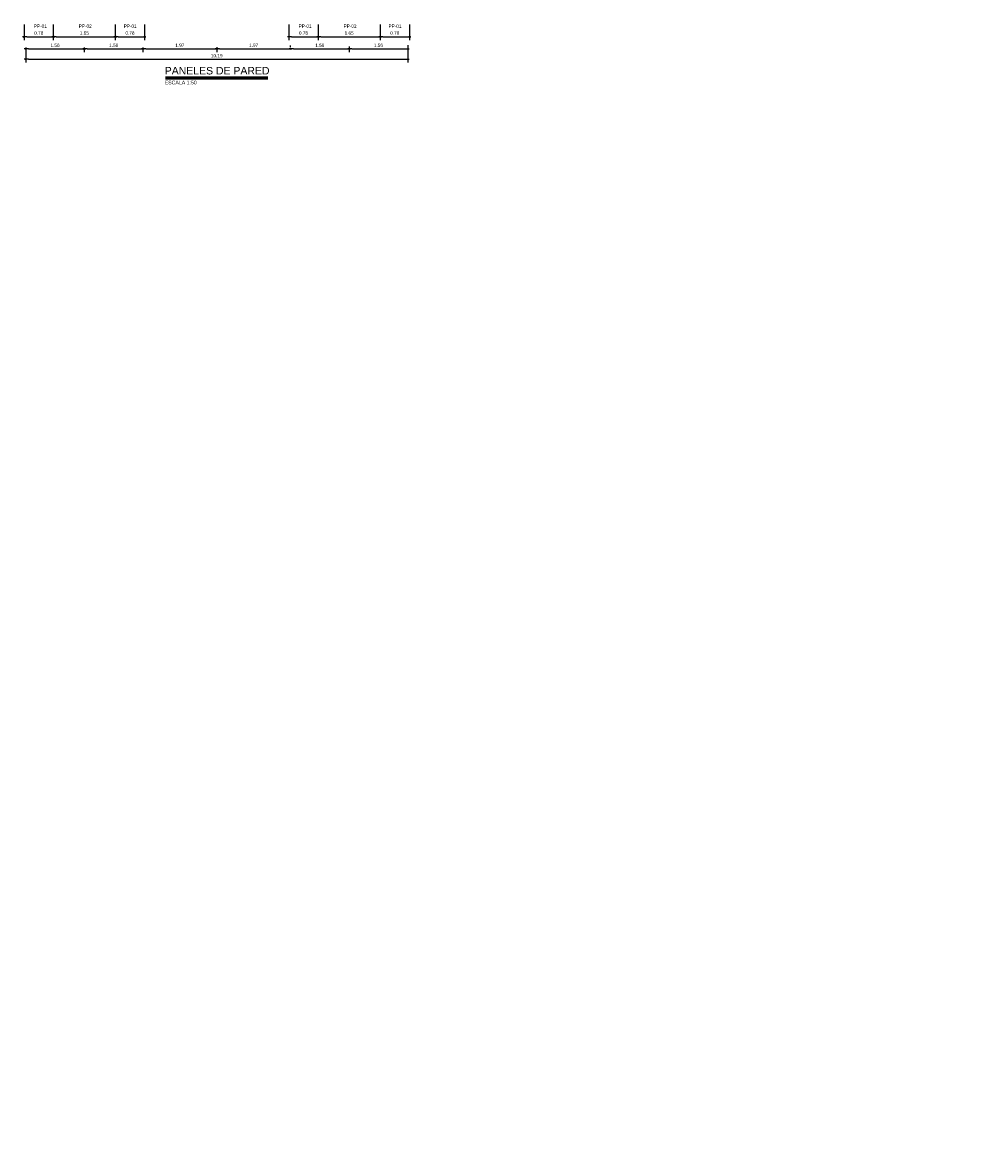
# Model space of a CAD drawing. Header units: millimetres. Extents: x 19443 to 19711, y 4351 to 4752.
# Tile 2 of 256: x 19444 to 19469, y 4486 to 4516. Entities that reach past the tile are written whole.
import ezdxf
from ezdxf.enums import TextEntityAlignment as Align

# ---------------------------------------------------------------- set-up
doc = ezdxf.new("R2010")
doc.units = ezdxf.units.MM
for name, color, linetype in [('0 @ 0.5', 7, 'Continuous'), ('cotas', 1, 'Continuous'), ('cotas @ 500', 1, 'Continuous'), ('TEXTO @ 0.5', 2, 'Continuous'), ('TEXTOS TITULOS @ 0.5', 3, 'Continuous')]:
    doc.layers.add(name, color=color, linetype=linetype)
doc.styles.add('century gothic', font='GOTHIC.TTF')
doc.styles.add('NOTAS', font='GOTHIC.TTF')
doc.styles.add('SMCtitulos', font='sanss___.ttf')
doc.dimstyles.new('ANOTATIVE 100 SMCONSTRUCCIONES', dxfattribs={"dimscale": 0, "dimtxt": 0.18, "dimasz": 0.15, "dimexe": 0.18, "dimexo": 0.09, "dimgap": 0.1, "dimtad": 1, "dimzin": 0, "dimdsep": 46, "dimtxsty": 'century gothic', "dimblk1": 'FLECHA1', "dimblk2": 'FLECHA1', "dimsah": 1, "dimcen": 0.18, "dimdle": 0.075, "dimclrd": 1, "dimclre": 1, "dimclrt": 2, "dimaunit": 1, "dimadec": 0, "dimazin": 0, "dimtfac": 0.75, "dimtix": 1, "dimtmove": 2, "dimatfit": 3, "dimfxl": 0.09, "dimtvp": 1.5, "dimtfill": 1, "dimtolj": 1, "dimtzin": 0, "dimarcsym": 0})

# ---------------------------------------------------------------- blocks, each defined once
blk = doc.blocks.new('FLECHA1')
at = {"color": 4}
blk.add_line((-0.24618, -0.24808), (0.24808, 0.25), dxfattribs=at)
at = {"color": 1}
blk.add_line((-1, 0), (0.49616, 0), dxfattribs=at)
blk = doc.blocks.new('*D497')
at = {"layer": 'cotas', "color": 1, "lineweight": -2, "transparency": 16777216}
for p, q in [((19614.326, 4625.845), (19614.326, 4700.845)), ((19570.984, 4550.845), (19524.326, 4550.845)), ((19614.326, 4548.43), (19614.326, 4550.845)), ((19570.534, 4548.43), (19524.326, 4548.43)), ((19614.326, 4473.43), (19614.326, 4398.43))]:
    blk.add_line(p, q, dxfattribs=at)
at = {"layer": 'Defpoints', "color": 0, "transparency": 16777216}
for p in [(19614.326, 4550.845), (19615.984, 4550.845), (19615.534, 4548.43)]:
    blk.add_point(p, dxfattribs=at)
at = {"layer": 'cotas', "color": 1, "lineweight": -2, "transparency": 16777216, "xscale": 75, "yscale": 75, "zscale": 75}
for p, rotation in [((19614.326, 4550.845), 270), ((19614.326, 4548.43), 90)]:
    blk.add_blockref('FLECHA1', p, dxfattribs=dict(at, rotation=rotation))
at = {"layer": 'cotas', "color": 2, "transparency": 16777216, "insert": (19517.338, 4549.637), "char_height": 90, "attachment_point": 5, "rotation": 90, "style": 'century gothic', "bg_fill": 3, "box_fill_scale": 1.1, "bg_fill_color": 256, "bg_fill_true_color": 13158600, "bg_fill_transparency": 0}
blk.add_mtext('\\A1;2.42', dxfattribs=at)
blk = doc.blocks.new('*U16')
at = {"color": 2}
blk.add_line((0, 0.052), (5.459, 0.052), dxfattribs=at)
at = {"color": 250}
blk.add_line((0, 0), (5.459, 0), dxfattribs=at)
at = {"color": 7}
blk.add_line((0, -0.047), (5.459, -0.047), dxfattribs=at)
at = {"color": 0, "linetype": 'ByBlock', "lineweight": -2, "style": 'NOTAS'}
for tag, p in [('1TITLE', (0.027, 1.014)), ('2TITLE', (-0.043, 0.181))]:
    blk.add_attdef(tag, p, '', height=0.3, dxfattribs=at)
blk.add_attdef('SCALE', text='', height=0.18, dxfattribs=at).set_placement((-0.043, -0.148), align=Align.TOP_LEFT)
blk = doc.blocks.new('*D30')
at = {"color": 1, "lineweight": -2, "transparency": 16777216}
for p, q in [((19444.078, 4515.134), (19444.078, 4515.005)), ((19444.153, 4515.095), (19445.566, 4515.095)), ((19445.641, 4515.134), (19445.641, 4515.005))]:
    blk.add_line(p, q, dxfattribs=at)
at = {"layer": 'Defpoints', "color": 0, "transparency": 16777216}
for p in [(19444.078, 4515.179), (19445.641, 4515.179), (19445.641, 4515.095)]:
    blk.add_point(p, dxfattribs=at)
at = {"color": 1, "lineweight": -2, "transparency": 16777216, "xscale": 0.075, "yscale": 0.075, "zscale": 0.075, "rotation": 180}
blk.add_blockref('FLECHA1', (19444.078, 4515.095), dxfattribs=at)
at = {"color": 1, "lineweight": -2, "transparency": 16777216, "xscale": 0.075, "yscale": 0.075, "zscale": 0.075}
blk.add_blockref('FLECHA1', (19445.641, 4515.095), dxfattribs=at)
at = {"color": 2, "transparency": 16777216, "insert": (19444.86, 4515.192), "char_height": 0.09, "attachment_point": 5, "style": 'century gothic', "bg_fill": 3, "box_fill_scale": 1.1, "bg_fill_color": 256, "bg_fill_true_color": 13158600, "bg_fill_transparency": 0}
blk.add_mtext('\\A1;1.56', dxfattribs=at)
blk = doc.blocks.new('*D31')
at = {"color": 1, "lineweight": -2, "transparency": 16777216}
for p, q in [((19445.641, 4515.134), (19445.641, 4515.005)), ((19445.716, 4515.095), (19447.129, 4515.095)), ((19447.204, 4515.134), (19447.204, 4515.005))]:
    blk.add_line(p, q, dxfattribs=at)
at = {"layer": 'Defpoints', "color": 0, "transparency": 16777216}
for p in [(19445.641, 4515.179), (19447.204, 4515.179), (19447.204, 4515.095)]:
    blk.add_point(p, dxfattribs=at)
at = {"color": 1, "lineweight": -2, "transparency": 16777216, "xscale": 0.075, "yscale": 0.075, "zscale": 0.075, "rotation": 180}
blk.add_blockref('FLECHA1', (19445.641, 4515.095), dxfattribs=at)
at = {"color": 1, "lineweight": -2, "transparency": 16777216, "xscale": 0.075, "yscale": 0.075, "zscale": 0.075}
blk.add_blockref('FLECHA1', (19447.204, 4515.095), dxfattribs=at)
at = {"color": 2, "transparency": 16777216, "insert": (19446.423, 4515.192), "char_height": 0.09, "attachment_point": 5, "style": 'century gothic', "bg_fill": 3, "box_fill_scale": 1.1, "bg_fill_color": 256, "bg_fill_true_color": 13158600, "bg_fill_transparency": 0}
blk.add_mtext('\\A1;1.56', dxfattribs=at)
blk = doc.blocks.new('*D32')
at = {"color": 1, "lineweight": -2, "transparency": 16777216}
for p, q in [((19447.204, 4515.134), (19447.204, 4515.005)), ((19447.279, 4515.095), (19449.098, 4515.095)), ((19449.173, 4515.144), (19449.173, 4515.005))]:
    blk.add_line(p, q, dxfattribs=at)
at = {"layer": 'Defpoints', "color": 0, "transparency": 16777216}
for p in [(19447.204, 4515.179), (19449.173, 4515.189), (19449.173, 4515.095)]:
    blk.add_point(p, dxfattribs=at)
at = {"color": 1, "lineweight": -2, "transparency": 16777216, "xscale": 0.075, "yscale": 0.075, "zscale": 0.075, "rotation": 180}
blk.add_blockref('FLECHA1', (19447.204, 4515.095), dxfattribs=at)
at = {"color": 1, "lineweight": -2, "transparency": 16777216, "xscale": 0.075, "yscale": 0.075, "zscale": 0.075}
blk.add_blockref('FLECHA1', (19449.173, 4515.095), dxfattribs=at)
at = {"color": 2, "transparency": 16777216, "insert": (19448.189, 4515.192), "char_height": 0.09, "attachment_point": 5, "style": 'century gothic', "bg_fill": 3, "box_fill_scale": 1.1, "bg_fill_color": 256, "bg_fill_true_color": 13158600, "bg_fill_transparency": 0}
blk.add_mtext('\\A1;1.97', dxfattribs=at)
blk = doc.blocks.new('*D33')
at = {"color": 1, "lineweight": -2, "transparency": 16777216}
for p, q in [((19449.173, 4515.144), (19449.173, 4515.005)), ((19449.248, 4515.095), (19451.067, 4515.095)), ((19451.142, 4515.14), (19451.142, 4515.185))]:
    blk.add_line(p, q, dxfattribs=at)
at = {"layer": 'Defpoints', "color": 0, "transparency": 16777216}
for p in [(19449.173, 4515.189), (19451.142, 4515.095), (19451.142, 4515.095)]:
    blk.add_point(p, dxfattribs=at)
at = {"color": 1, "lineweight": -2, "transparency": 16777216, "xscale": 0.075, "yscale": 0.075, "zscale": 0.075, "rotation": 180}
blk.add_blockref('FLECHA1', (19449.173, 4515.095), dxfattribs=at)
at = {"color": 1, "lineweight": -2, "transparency": 16777216, "xscale": 0.075, "yscale": 0.075, "zscale": 0.075}
blk.add_blockref('FLECHA1', (19451.142, 4515.095), dxfattribs=at)
at = {"color": 2, "transparency": 16777216, "insert": (19450.157, 4515.192), "char_height": 0.09, "attachment_point": 5, "style": 'century gothic', "bg_fill": 3, "box_fill_scale": 1.1, "bg_fill_color": 256, "bg_fill_true_color": 13158600, "bg_fill_transparency": 0}
blk.add_mtext('\\A1;1.97', dxfattribs=at)
blk = doc.blocks.new('*D34')
at = {"color": 1, "lineweight": -2, "transparency": 16777216}
for p, q in [((19451.142, 4515.14), (19451.142, 4515.185)), ((19451.217, 4515.095), (19452.63, 4515.095)), ((19452.705, 4515.162), (19452.705, 4515.005))]:
    blk.add_line(p, q, dxfattribs=at)
at = {"layer": 'Defpoints', "color": 0, "transparency": 16777216}
for p in [(19451.142, 4515.095), (19452.705, 4515.207), (19452.705, 4515.095)]:
    blk.add_point(p, dxfattribs=at)
at = {"color": 1, "lineweight": -2, "transparency": 16777216, "xscale": 0.075, "yscale": 0.075, "zscale": 0.075, "rotation": 180}
blk.add_blockref('FLECHA1', (19451.142, 4515.095), dxfattribs=at)
at = {"color": 1, "lineweight": -2, "transparency": 16777216, "xscale": 0.075, "yscale": 0.075, "zscale": 0.075}
blk.add_blockref('FLECHA1', (19452.705, 4515.095), dxfattribs=at)
at = {"color": 2, "transparency": 16777216, "insert": (19451.923, 4515.192), "char_height": 0.09, "attachment_point": 5, "style": 'century gothic', "bg_fill": 3, "box_fill_scale": 1.1, "bg_fill_color": 256, "bg_fill_true_color": 13158600, "bg_fill_transparency": 0}
blk.add_mtext('\\A1;1.56', dxfattribs=at)
blk = doc.blocks.new('*D35')
at = {"color": 1, "lineweight": -2, "transparency": 16777216}
for p, q in [((19452.705, 4515.162), (19452.705, 4515.005)), ((19452.78, 4515.095), (19454.193, 4515.095)), ((19454.268, 4515.194), (19454.268, 4515.005))]:
    blk.add_line(p, q, dxfattribs=at)
at = {"layer": 'Defpoints', "color": 0, "transparency": 16777216}
for p in [(19452.705, 4515.207), (19454.268, 4515.239), (19454.268, 4515.095)]:
    blk.add_point(p, dxfattribs=at)
at = {"color": 1, "lineweight": -2, "transparency": 16777216, "xscale": 0.075, "yscale": 0.075, "zscale": 0.075, "rotation": 180}
blk.add_blockref('FLECHA1', (19452.705, 4515.095), dxfattribs=at)
at = {"color": 1, "lineweight": -2, "transparency": 16777216, "xscale": 0.075, "yscale": 0.075, "zscale": 0.075}
blk.add_blockref('FLECHA1', (19454.268, 4515.095), dxfattribs=at)
at = {"color": 2, "transparency": 16777216, "insert": (19453.486, 4515.192), "char_height": 0.09, "attachment_point": 5, "style": 'century gothic', "bg_fill": 3, "box_fill_scale": 1.1, "bg_fill_color": 256, "bg_fill_true_color": 13158600, "bg_fill_transparency": 0}
blk.add_mtext('\\A1;1.56', dxfattribs=at)
blk = doc.blocks.new('*D36')
at = {"color": 1, "lineweight": -2, "transparency": 16777216}
for p, q in [((19444.078, 4515.134), (19444.078, 4514.728)), ((19454.268, 4515.194), (19454.268, 4514.728)), ((19444.153, 4514.818), (19454.193, 4514.818))]:
    blk.add_line(p, q, dxfattribs=at)
at = {"layer": 'Defpoints', "color": 0, "transparency": 16777216}
for p in [(19444.078, 4515.179), (19454.268, 4515.239), (19454.268, 4514.818)]:
    blk.add_point(p, dxfattribs=at)
at = {"color": 1, "lineweight": -2, "transparency": 16777216, "xscale": 0.075, "yscale": 0.075, "zscale": 0.075, "rotation": 180}
blk.add_blockref('FLECHA1', (19444.078, 4514.818), dxfattribs=at)
at = {"color": 1, "lineweight": -2, "transparency": 16777216, "xscale": 0.075, "yscale": 0.075, "zscale": 0.075}
blk.add_blockref('FLECHA1', (19454.268, 4514.818), dxfattribs=at)
at = {"color": 2, "transparency": 16777216, "insert": (19449.173, 4514.915), "char_height": 0.09, "attachment_point": 5, "style": 'century gothic', "bg_fill": 3, "box_fill_scale": 1.1, "bg_fill_color": 256, "bg_fill_true_color": 13158600, "bg_fill_transparency": 0}
blk.add_mtext('\\A1;10.19', dxfattribs=at)
blk = doc.blocks.new('*D45')
at = {"color": 1, "lineweight": -2, "transparency": 16777216}
for p, q in [((19444.033, 4515.748), (19444.033, 4515.331)), ((19444.814, 4515.748), (19444.814, 4515.331)), ((19444.108, 4515.421), (19444.739, 4515.421))]:
    blk.add_line(p, q, dxfattribs=at)
at = {"layer": 'Defpoints', "color": 0, "transparency": 16777216}
for p in [(19444.033, 4515.793), (19444.814, 4515.793), (19444.814, 4515.421)]:
    blk.add_point(p, dxfattribs=at)
at = {"color": 1, "lineweight": -2, "transparency": 16777216, "xscale": 0.075, "yscale": 0.075, "zscale": 0.075, "rotation": 180}
blk.add_blockref('FLECHA1', (19444.033, 4515.421), dxfattribs=at)
at = {"color": 1, "lineweight": -2, "transparency": 16777216, "xscale": 0.075, "yscale": 0.075, "zscale": 0.075}
blk.add_blockref('FLECHA1', (19444.814, 4515.421), dxfattribs=at)
at = {"color": 2, "transparency": 16777216, "insert": (19444.424, 4515.518), "char_height": 0.09, "attachment_point": 5, "style": 'century gothic', "bg_fill": 3, "box_fill_scale": 1.1, "bg_fill_color": 256, "bg_fill_true_color": 13158600, "bg_fill_transparency": 0}
blk.add_mtext('\\A1;0.78', dxfattribs=at)
blk = doc.blocks.new('*D46')
at = {"color": 1, "lineweight": -2, "transparency": 16777216}
for p, q in [((19444.814, 4515.748), (19444.814, 4515.331)), ((19446.468, 4515.748), (19446.468, 4515.331)), ((19444.889, 4515.421), (19446.393, 4515.421))]:
    blk.add_line(p, q, dxfattribs=at)
at = {"layer": 'Defpoints', "color": 0, "transparency": 16777216}
for p in [(19444.814, 4515.793), (19446.468, 4515.793), (19446.468, 4515.421)]:
    blk.add_point(p, dxfattribs=at)
at = {"color": 1, "lineweight": -2, "transparency": 16777216, "xscale": 0.075, "yscale": 0.075, "zscale": 0.075, "rotation": 180}
blk.add_blockref('FLECHA1', (19444.814, 4515.421), dxfattribs=at)
at = {"color": 1, "lineweight": -2, "transparency": 16777216, "xscale": 0.075, "yscale": 0.075, "zscale": 0.075}
blk.add_blockref('FLECHA1', (19446.468, 4515.421), dxfattribs=at)
at = {"color": 2, "transparency": 16777216, "insert": (19445.641, 4515.518), "char_height": 0.09, "attachment_point": 5, "style": 'century gothic', "bg_fill": 3, "box_fill_scale": 1.1, "bg_fill_color": 256, "bg_fill_true_color": 13158600, "bg_fill_transparency": 0}
blk.add_mtext('\\A1;1.65', dxfattribs=at)
blk = doc.blocks.new('*D47')
at = {"color": 1, "lineweight": -2, "transparency": 16777216}
for p, q in [((19446.468, 4515.748), (19446.468, 4515.331)), ((19447.249, 4515.748), (19447.249, 4515.331)), ((19446.543, 4515.421), (19447.174, 4515.421))]:
    blk.add_line(p, q, dxfattribs=at)
at = {"layer": 'Defpoints', "color": 0, "transparency": 16777216}
for p in [(19446.468, 4515.793), (19447.249, 4515.793), (19447.249, 4515.421)]:
    blk.add_point(p, dxfattribs=at)
at = {"color": 1, "lineweight": -2, "transparency": 16777216, "xscale": 0.075, "yscale": 0.075, "zscale": 0.075, "rotation": 180}
blk.add_blockref('FLECHA1', (19446.468, 4515.421), dxfattribs=at)
at = {"color": 1, "lineweight": -2, "transparency": 16777216, "xscale": 0.075, "yscale": 0.075, "zscale": 0.075}
blk.add_blockref('FLECHA1', (19447.249, 4515.421), dxfattribs=at)
at = {"color": 2, "transparency": 16777216, "insert": (19446.859, 4515.518), "char_height": 0.09, "attachment_point": 5, "style": 'century gothic', "bg_fill": 3, "box_fill_scale": 1.1, "bg_fill_color": 256, "bg_fill_true_color": 13158600, "bg_fill_transparency": 0}
blk.add_mtext('\\A1;0.78', dxfattribs=at)
blk = doc.blocks.new('*D48')
at = {"color": 1, "lineweight": -2, "transparency": 16777216}
for p, q in [((19451.097, 4515.748), (19451.097, 4515.331)), ((19451.878, 4515.748), (19451.878, 4515.331)), ((19451.172, 4515.421), (19451.803, 4515.421))]:
    blk.add_line(p, q, dxfattribs=at)
at = {"layer": 'Defpoints', "color": 0, "transparency": 16777216}
for p in [(19451.097, 4515.793), (19451.878, 4515.793), (19451.878, 4515.421)]:
    blk.add_point(p, dxfattribs=at)
at = {"color": 1, "lineweight": -2, "transparency": 16777216, "xscale": 0.075, "yscale": 0.075, "zscale": 0.075, "rotation": 180}
blk.add_blockref('FLECHA1', (19451.097, 4515.421), dxfattribs=at)
at = {"color": 1, "lineweight": -2, "transparency": 16777216, "xscale": 0.075, "yscale": 0.075, "zscale": 0.075}
blk.add_blockref('FLECHA1', (19451.878, 4515.421), dxfattribs=at)
at = {"color": 2, "transparency": 16777216, "insert": (19451.487, 4515.518), "char_height": 0.09, "attachment_point": 5, "style": 'century gothic', "bg_fill": 3, "box_fill_scale": 1.1, "bg_fill_color": 256, "bg_fill_true_color": 13158600, "bg_fill_transparency": 0}
blk.add_mtext('\\A1;0.78', dxfattribs=at)
blk = doc.blocks.new('*D49')
at = {"color": 1, "lineweight": -2, "transparency": 16777216}
for p, q in [((19451.878, 4515.748), (19451.878, 4515.331)), ((19453.532, 4515.748), (19453.532, 4515.331)), ((19451.953, 4515.421), (19453.457, 4515.421))]:
    blk.add_line(p, q, dxfattribs=at)
at = {"layer": 'Defpoints', "color": 0, "transparency": 16777216}
for p in [(19451.878, 4515.793), (19453.532, 4515.793), (19453.532, 4515.421)]:
    blk.add_point(p, dxfattribs=at)
at = {"color": 1, "lineweight": -2, "transparency": 16777216, "xscale": 0.075, "yscale": 0.075, "zscale": 0.075, "rotation": 180}
blk.add_blockref('FLECHA1', (19451.878, 4515.421), dxfattribs=at)
at = {"color": 1, "lineweight": -2, "transparency": 16777216, "xscale": 0.075, "yscale": 0.075, "zscale": 0.075}
blk.add_blockref('FLECHA1', (19453.532, 4515.421), dxfattribs=at)
at = {"color": 2, "transparency": 16777216, "insert": (19452.705, 4515.518), "char_height": 0.09, "attachment_point": 5, "style": 'century gothic', "bg_fill": 3, "box_fill_scale": 1.1, "bg_fill_color": 256, "bg_fill_true_color": 13158600, "bg_fill_transparency": 0}
blk.add_mtext('\\A1;1.65', dxfattribs=at)
blk = doc.blocks.new('*D50')
at = {"color": 1, "lineweight": -2, "transparency": 16777216}
for p, q in [((19453.532, 4515.748), (19453.532, 4515.331)), ((19454.313, 4515.748), (19454.313, 4515.331)), ((19453.607, 4515.421), (19454.238, 4515.421))]:
    blk.add_line(p, q, dxfattribs=at)
at = {"layer": 'Defpoints', "color": 0, "transparency": 16777216}
for p in [(19453.532, 4515.793), (19454.313, 4515.793), (19454.313, 4515.421)]:
    blk.add_point(p, dxfattribs=at)
at = {"color": 1, "lineweight": -2, "transparency": 16777216, "xscale": 0.075, "yscale": 0.075, "zscale": 0.075, "rotation": 180}
blk.add_blockref('FLECHA1', (19453.532, 4515.421), dxfattribs=at)
at = {"color": 1, "lineweight": -2, "transparency": 16777216, "xscale": 0.075, "yscale": 0.075, "zscale": 0.075}
blk.add_blockref('FLECHA1', (19454.313, 4515.421), dxfattribs=at)
at = {"color": 2, "transparency": 16777216, "insert": (19453.922, 4515.518), "char_height": 0.09, "attachment_point": 5, "style": 'century gothic', "bg_fill": 3, "box_fill_scale": 1.1, "bg_fill_color": 256, "bg_fill_true_color": 13158600, "bg_fill_transparency": 0}
blk.add_mtext('\\A1;0.78', dxfattribs=at)
blk = doc.blocks.new('*U759')
at = {"layer": 'cotas @ 500'}
dim = blk.add_linear_dim(base=(19614.326038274, 4550.84482378), p1=(19615.533859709, 4548.42982378), p2=(19615.98360808, 4550.84482378), angle=90, dimstyle='ANOTATIVE 100 SMCONSTRUCCIONES', override={"dimscale": 500, "dimtix": 1, "dimtofl": 1, "dimtmove": 1, "dimatfit": 1}, dxfattribs=at)
dim.commit()
dim.dimension.update_dxf_attribs({"geometry": '*D497', "text_midpoint": (19517.337595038, 4549.63732378)})

msp = doc.modelspace()

# ---------------------------------------------------------------- block references
at = {"layer": 'cotas'}
msp.add_blockref('*U759', (0, 0), dxfattribs=at)
at = {"layer": 'TEXTOS TITULOS @ 0.5'}
ref = msp.add_blockref('*U16', (19447.8082, 4514.3225), dxfattribs=dict(at, xscale=0.5, yscale=0.5, zscale=0.5))
ref.add_attrib('2TITLE', 'PANELES DE PARED', (19447.7867, 4514.4131), dxfattribs={"layer": '0', "color": 0, "linetype": 'ByBlock', "lineweight": -2, "height": 0.2, "style": 'SMCtitulos'})
ref.add_attrib('SCALE', 'ESCALA 1:50', dxfattribs={"layer": '0', "color": 0, "linetype": 'ByBlock', "lineweight": -2, "height": 0.1, "style": 'NOTAS'}).set_placement((19447.7867, 4514.2487), align=Align.TOP_LEFT)

# ---------------------------------------------------------------- texts
at = {"layer": 'TEXTO @ 0.5', "color": 2, "insert": (19444.2947, 4515.747), "char_height": 0.09, "width": 0.238534, "attachment_point": 1, "style": 'century gothic'}
msp.add_mtext('PP-01 ', dxfattribs=at)

# ---------------------------------------------------------------- dimensions: what is measured, and where the dimension line sits
at = {"layer": '0 @ 0.5'}
dim = msp.add_linear_dim(base=(19445.6411, 4515.0946), p1=(19444.078, 4515.1791), p2=(19445.6411, 4515.1791), dimstyle='ANOTATIVE 100 SMCONSTRUCCIONES', override={"dimscale": 0.5, "dimtix": 1, "dimtofl": 1, "dimtmove": 2, "dimatfit": 3}, dxfattribs=at)
dim.commit()
dim.dimension.update_dxf_attribs({"geometry": '*D30', "text_midpoint": (19444.8596, 4515.1918)})

# ---------------------------------------------------------------- next in the draw order: dimensions: what is measured, and where the dimension line sits
dim = msp.add_linear_dim(base=(19447.2042, 4515.0946), p1=(19445.6411, 4515.1791), p2=(19447.2042, 4515.1791), dimstyle='ANOTATIVE 100 SMCONSTRUCCIONES', override={"dimscale": 0.5, "dimtix": 1, "dimtofl": 1, "dimtmove": 2, "dimatfit": 3}, dxfattribs=at)
dim.commit()
dim.dimension.update_dxf_attribs({"geometry": '*D31', "text_midpoint": (19446.4227, 4515.1918)})

# ---------------------------------------------------------------- next in the draw order: dimensions: what is measured, and where the dimension line sits
dim = msp.add_linear_dim(base=(19449.173, 4515.0946), p1=(19447.2042, 4515.1791), p2=(19449.173, 4515.1894), dimstyle='ANOTATIVE 100 SMCONSTRUCCIONES', override={"dimscale": 0.5, "dimtix": 1, "dimtofl": 1, "dimtmove": 2, "dimatfit": 3}, dxfattribs=at)
dim.commit()
dim.dimension.update_dxf_attribs({"geometry": '*D32', "text_midpoint": (19448.1886, 4515.1918)})

# ---------------------------------------------------------------- next in the draw order: dimensions: what is measured, and where the dimension line sits
dim = msp.add_linear_dim(base=(19451.1417, 4515.0946), p1=(19449.173, 4515.1894), p2=(19451.1417, 4515.0946), dimstyle='ANOTATIVE 100 SMCONSTRUCCIONES', override={"dimscale": 0.5, "dimtix": 1, "dimtofl": 1, "dimtmove": 2, "dimatfit": 3}, dxfattribs=at)
dim.commit()
dim.dimension.update_dxf_attribs({"geometry": '*D33', "text_midpoint": (19450.1573, 4515.1918)})

# ---------------------------------------------------------------- next in the draw order: dimensions: what is measured, and where the dimension line sits
dim = msp.add_linear_dim(base=(19452.7048, 4515.0946), p1=(19451.1417, 4515.0946), p2=(19452.7048, 4515.2069), dimstyle='ANOTATIVE 100 SMCONSTRUCCIONES', override={"dimscale": 0.5, "dimtix": 1, "dimtofl": 1, "dimtmove": 2, "dimatfit": 3}, dxfattribs=at)
dim.commit()
dim.dimension.update_dxf_attribs({"geometry": '*D34', "text_midpoint": (19451.9233, 4515.1918)})

# ---------------------------------------------------------------- next in the draw order: dimensions: what is measured, and where the dimension line sits
dim = msp.add_linear_dim(base=(19454.2679, 4515.0946), p1=(19452.7048, 4515.2069), p2=(19454.2679, 4515.2394), dimstyle='ANOTATIVE 100 SMCONSTRUCCIONES', override={"dimscale": 0.5, "dimtix": 1, "dimtofl": 1, "dimtmove": 2, "dimatfit": 3}, dxfattribs=at)
dim.commit()
dim.dimension.update_dxf_attribs({"geometry": '*D35', "text_midpoint": (19453.4864, 4515.1918)})

# ---------------------------------------------------------------- next in the draw order: dimensions: what is measured, and where the dimension line sits
dim = msp.add_linear_dim(base=(19454.2679, 4514.8179), p1=(19444.078, 4515.1791), p2=(19454.2679, 4515.2394), dimstyle='ANOTATIVE 100 SMCONSTRUCCIONES', override={"dimscale": 0.5, "dimtix": 1, "dimtofl": 1, "dimtmove": 2, "dimatfit": 3}, dxfattribs=at)
dim.commit()
dim.dimension.update_dxf_attribs({"geometry": '*D36', "text_midpoint": (19449.173, 4514.9151)})

# ---------------------------------------------------------------- next in the draw order: dimensions: what is measured, and where the dimension line sits
for base, p1, p2, picture, middle in [((19444.8141, 4515.4207), (19444.033, 4515.7925), (19444.8141, 4515.7925), '*D45', (19444.4236, 4515.518)), ((19451.8778, 4515.4207), (19451.0967, 4515.7925), (19451.8778, 4515.7925), '*D48', (19451.4873, 4515.518))]:
    dim = msp.add_linear_dim(base=base, p1=p1, p2=p2, dimstyle='ANOTATIVE 100 SMCONSTRUCCIONES', override={"dimscale": 0.5, "dimtix": 1, "dimtofl": 1, "dimtmove": 2, "dimatfit": 3}, dxfattribs=at)
    dim.commit()
    dim.dimension.update_dxf_attribs({"geometry": picture, "text_midpoint": middle})

# ---------------------------------------------------------------- next in the draw order: texts
at = {"layer": 'TEXTO @ 0.5', "color": 2, "insert": (19451.3584, 4515.747), "char_height": 0.09, "width": 0.238534, "attachment_point": 1, "style": 'century gothic'}
msp.add_mtext('PP-01 ', dxfattribs=at)

# ---------------------------------------------------------------- next in the draw order: dimensions: what is measured, and where the dimension line sits
at = {"layer": '0 @ 0.5'}
for base, p1, p2, picture, middle in [((19446.4681, 4515.4207), (19444.8141, 4515.7925), (19446.4681, 4515.7925), '*D46', (19445.6411, 4515.518)), ((19453.5318, 4515.4207), (19451.8778, 4515.7925), (19453.5318, 4515.7925), '*D49', (19452.7048, 4515.518))]:
    dim = msp.add_linear_dim(base=base, p1=p1, p2=p2, dimstyle='ANOTATIVE 100 SMCONSTRUCCIONES', override={"dimscale": 0.5, "dimtix": 1, "dimtofl": 1, "dimtmove": 2, "dimatfit": 3}, dxfattribs=at)
    dim.commit()
    dim.dimension.update_dxf_attribs({"geometry": picture, "text_midpoint": middle})

# ---------------------------------------------------------------- next in the draw order: texts
at = {"layer": 'TEXTO @ 0.5', "color": 2, "char_height": 0.09, "width": 0.238534, "attachment_point": 1, "style": 'century gothic'}
for insert in [(19445.4932, 4515.747), (19452.5569, 4515.747)]:
    msp.add_mtext('PP-02 ', dxfattribs=dict(at, insert=insert))

# ---------------------------------------------------------------- next in the draw order: dimensions: what is measured, and where the dimension line sits
at = {"layer": '0 @ 0.5'}
for base, p1, p2, picture, middle in [((19447.2492, 4515.4207), (19446.4681, 4515.7925), (19447.2492, 4515.7925), '*D47', (19446.8587, 4515.518)), ((19454.3129, 4515.4207), (19453.5318, 4515.7925), (19454.3129, 4515.7925), '*D50', (19453.9224, 4515.518))]:
    dim = msp.add_linear_dim(base=base, p1=p1, p2=p2, dimstyle='ANOTATIVE 100 SMCONSTRUCCIONES', override={"dimscale": 0.5, "dimtix": 1, "dimtofl": 1, "dimtmove": 2, "dimatfit": 3}, dxfattribs=at)
    dim.commit()
    dim.dimension.update_dxf_attribs({"geometry": picture, "text_midpoint": middle})

# ---------------------------------------------------------------- next in the draw order: texts
at = {"layer": 'TEXTO @ 0.5', "color": 2, "char_height": 0.09, "width": 0.238534, "attachment_point": 1, "style": 'century gothic'}
for insert in [(19446.6918, 4515.747), (19453.7555, 4515.747)]:
    msp.add_mtext('PP-01 ', dxfattribs=dict(at, insert=insert))

doc.saveas('drawing.dxf')
